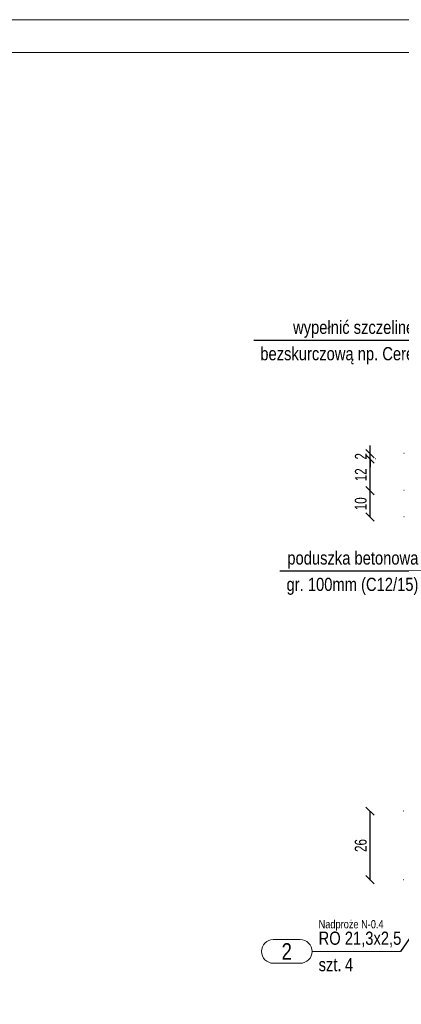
# Model space of a CAD drawing. Header units: millimetres. Extents: x 11149 to 111407, y -107619 to -23630.
# Tile 231 of 245: x 21122 to 21267, y -28733 to -28360. Entities that reach past the tile are written whole.
import ezdxf
from ezdxf.enums import TextEntityAlignment as Align

# ---------------------------------------------------------------- set-up
doc = ezdxf.new("R2010")
doc.units = ezdxf.units.MM
doc.header["$LTSCALE"] = 2
doc.linetypes.add('DOT', pattern=[6.35, 0, -6.35])
doc.layers.get('0').update_dxf_attribs({"plot": 0})
doc.layers.get('Defpoints').update_dxf_attribs({"color": 1})
for name, color, linetype, lineweight in [('e-cad_cienkie', 1, 'Continuous', 9), ('e-cad_opisy', 7, 'Continuous', 9), ('e-cad_wymiary', 4, 'Continuous', 9)]:
    doc.layers.add(name, color=color, linetype=linetype, lineweight=lineweight)
doc.layers.add('e-cad_rzutnie', color=61, linetype='Continuous', lineweight=9, plot=False)
doc.styles.add('e-cad_1', font='arial.ttf', dxfattribs={"width": 0.7})
doc.dimstyles.new('e-cad_1_25_[cm]', dxfattribs={"dimscale": 2.5, "dimtxt": 1.8, "dimasz": 1.25, "dimexe": 1.25, "dimexo": 0.625, "dimgap": 0.5, "dimtad": 1, "dimdec": 0, "dimrnd": 1, "dimzin": 1, "dimtxsty": 'e-cad_1', "dimblk": 'OBLIQUE', "dimcen": 2.5, "dimclrd": 256, "dimclre": 252, "dimclrt": 7, "dimadec": 0, "dimazin": 0, "dimtfac": 1, "dimtix": 1, "dimtmove": 2, "dimatfit": 3, "dimldrblk": 'NONE', "dimfxl": 60, "dimfxlon": 1, "dimarcsym": 0})

# ---------------------------------------------------------------- blocks, each defined once
blk = doc.blocks.new('A3_poziom')
for points in [[(0, 0), (420, 0), (420, 297), (0, 297)], [(30, 5), (415, 5), (415, 292), (30, 292)]]:
    blk.add_lwpolyline(points, close=True)
blk = doc.blocks.new('_OBLIQUE')
at = {"color": 0, "linetype": 'ByBlock', "lineweight": -2}
blk.add_line((-0.5, -0.5), (0.5, 0.5), dxfattribs=at)
blk = doc.blocks.new('*D1250')
at = {"layer": 'Defpoints', "color": 0, "ltscale": 0.5}
for p in [(21255.15, -28538.53), (21282.4, -28538.53), (21282.4, -28548.53)]:
    blk.add_point(p, dxfattribs=at)
at = {"layer": 'e-cad_wymiary', "color": 252, "linetype": 'DOT', "lineweight": -2}
for p, q in [((21280.83, -28538.53), (21252.03, -28538.53)), ((21280.83, -28548.53), (21252.03, -28548.53))]:
    blk.add_line(p, q, dxfattribs=at)
at = {"layer": 'e-cad_wymiary', "lineweight": -2}
blk.add_line((21255.15, -28548.53), (21255.15, -28538.53), dxfattribs=at)
at = {"layer": 'e-cad_wymiary', "lineweight": -2, "ltscale": 0.5, "xscale": 3.125, "yscale": 3.125, "zscale": 3.125}
for p, rotation in [((21255.15, -28538.53), 90), ((21255.15, -28548.53), 270)]:
    blk.add_blockref('_OBLIQUE', p, dxfattribs=dict(at, rotation=rotation))
at = {"layer": 'e-cad_wymiary', "color": 7, "ltscale": 0.5, "insert": (21251.61, -28543.53), "char_height": 4.5, "attachment_point": 5, "rotation": 90, "style": 'e-cad_1'}
blk.add_mtext('10', dxfattribs=at)
blk = doc.blocks.new('_None')
blk = doc.blocks.new('*D1251')
at = {"layer": 'Defpoints', "color": 0, "ltscale": 0.5}
for p in [(21255.15, -28526.53), (21284.4, -28526.53), (21282.4, -28538.53)]:
    blk.add_point(p, dxfattribs=at)
at = {"layer": 'e-cad_wymiary', "color": 252, "linetype": 'DOT', "lineweight": -2}
for p, q in [((21282.83, -28526.53), (21252.03, -28526.53)), ((21280.83, -28538.53), (21252.03, -28538.53))]:
    blk.add_line(p, q, dxfattribs=at)
at = {"layer": 'e-cad_wymiary', "lineweight": -2}
blk.add_line((21255.15, -28538.53), (21255.15, -28526.53), dxfattribs=at)
at = {"layer": 'e-cad_wymiary', "lineweight": -2, "ltscale": 0.5, "xscale": 3.125, "yscale": 3.125, "zscale": 3.125}
for p, rotation in [((21255.15, -28526.53), 90), ((21255.15, -28538.53), 270)]:
    blk.add_blockref('_OBLIQUE', p, dxfattribs=dict(at, rotation=rotation))
at = {"layer": 'e-cad_wymiary', "color": 7, "ltscale": 0.5, "insert": (21251.64, -28532.53), "char_height": 4.5, "attachment_point": 5, "rotation": 90, "style": 'e-cad_1'}
blk.add_mtext('12', dxfattribs=at)
blk = doc.blocks.new('*D1252')
at = {"layer": 'Defpoints', "color": 0, "ltscale": 0.5}
for p in [(21255.15, -28524.53), (21282.4, -28524.53), (21284.4, -28526.53)]:
    blk.add_point(p, dxfattribs=at)
at = {"layer": 'e-cad_wymiary', "lineweight": -2}
for p, q in [((21255.15, -28524.53), (21255.15, -28521.41)), ((21255.15, -28526.53), (21255.15, -28524.53)), ((21255.15, -28526.53), (21255.15, -28529.66))]:
    blk.add_line(p, q, dxfattribs=at)
at = {"layer": 'e-cad_wymiary', "color": 252, "linetype": 'DOT', "lineweight": -2}
for p, q in [((21280.83, -28524.53), (21252.03, -28524.53)), ((21282.83, -28526.53), (21252.03, -28526.53))]:
    blk.add_line(p, q, dxfattribs=at)
at = {"layer": 'e-cad_wymiary', "lineweight": -2, "ltscale": 0.5, "xscale": 3.125, "yscale": 3.125, "zscale": 3.125}
for p, rotation in [((21255.15, -28524.53), 270), ((21255.15, -28526.53), 90)]:
    blk.add_blockref('_OBLIQUE', p, dxfattribs=dict(at, rotation=rotation))
at = {"layer": 'e-cad_wymiary', "color": 7, "ltscale": 0.5, "insert": (21251.64, -28525.53), "char_height": 4.5, "attachment_point": 5, "rotation": 90, "style": 'e-cad_1'}
blk.add_mtext('2', dxfattribs=at)
blk = doc.blocks.new('*D1253')
at = {"layer": 'Defpoints', "color": 0, "ltscale": 0.5}
for p in [(21255.15, -28660.04), (21269.4, -28660.04), (21269.4, -28686.04)]:
    blk.add_point(p, dxfattribs=at)
at = {"layer": 'e-cad_wymiary', "color": 252, "linetype": 'DOT', "lineweight": -2}
for p, q in [((21267.83, -28660.04), (21252.03, -28660.04)), ((21267.83, -28686.04), (21252.03, -28686.04))]:
    blk.add_line(p, q, dxfattribs=at)
at = {"layer": 'e-cad_wymiary', "lineweight": -2}
blk.add_line((21255.15, -28686.04), (21255.15, -28660.04), dxfattribs=at)
at = {"layer": 'e-cad_wymiary', "lineweight": -2, "ltscale": 0.5, "xscale": 3.125, "yscale": 3.125, "zscale": 3.125}
for p, rotation in [((21255.15, -28660.04), 90), ((21255.15, -28686.04), 270)]:
    blk.add_blockref('_OBLIQUE', p, dxfattribs=dict(at, rotation=rotation))
at = {"layer": 'e-cad_wymiary', "color": 7, "ltscale": 0.5, "insert": (21251.61, -28673.04), "char_height": 4.5, "attachment_point": 5, "rotation": 90, "style": 'e-cad_1'}
blk.add_mtext('26', dxfattribs=at)
blk = doc.blocks.new('e-cad_StalOpis_2')
at = {"layer": 'e-cad_cienkie', "ltscale": 0.4}
blk.add_lwpolyline([(-14.87, 1.8), (-10.78, 1.8, -0.991311), (-10.78, -1.8), (-14.87, -1.8, -0.991311)], format="xyb", close=True, dxfattribs=at)
at = {"layer": 'e-cad_cienkie'}
blk.add_lwpolyline([(0, 0), (-9, 0)], dxfattribs=at)
at = {"layer": 'e-cad_opisy', "ltscale": 0.04, "style": 'e-cad_1', "width": 0.8}
for tag, p in [('PROFIL', (-8, 1)), ('s_2', (-8, -3)), ('ILOSC', (-4, -3))]:
    blk.add_attdef(tag, p, '', height=2, dxfattribs=at)
at = {"layer": 'e-cad_opisy', "ltscale": 0.04, "style": 'e-cad_1', "width": 0.95, "flags": 1}
blk.add_attdef('s_1', text='', height=2, dxfattribs=at).set_placement((30.3, 1), align=Align.CENTER)
at = {"layer": 'e-cad_opisy', "color": 9, "ltscale": 0.04, "style": 'e-cad_1', "width": 0.8}
blk.add_attdef('NR', text='', height=2.5, dxfattribs=at).set_placement((-12.83, 0), align=Align.MIDDLE_CENTER)
at = {"layer": 'e-cad_opisy', "ltscale": 0.04, "style": 'e-cad_1', "width": 0.8, "flags": 1}
for tag, p in [('MASA', (0, -15)), ('OBWOD', (0, -20)), ('GATUNEK_STALI', (0, -25))]:
    blk.add_attdef(tag, p, '', height=3, dxfattribs=at)
at = {"layer": 'e-cad_rzutnie', "ltscale": 0.04, "style": 'e-cad_1', "width": 0.8}
blk.add_attdef('POZYCJA', (-8, 3.5), '', height=1.25, dxfattribs=at)
at = {"layer": 'e-cad_rzutnie', "ltscale": 0.04, "style": 'e-cad_1', "width": 0.8, "flags": 1}
blk.add_attdef('DLUGOSC', text='', height=1.25, dxfattribs=at).set_placement((-12.83, -2.05), align=Align.TOP_CENTER)

msp = doc.modelspace()

# ---------------------------------------------------------------- linework, layer by layer
at = {"layer": 'e-cad_cienkie'}
msp.add_line((21255.62, -28713.18), (21266.62, -28713.18), dxfattribs=at)

# ---------------------------------------------------------------- block references
at = {"layer": 'e-cad_opisy', "ltscale": 0.02, "xscale": 2.5, "yscale": 2.5, "zscale": 2.5}
msp.add_blockref('A3_poziom', (20951.87, -29102.55), dxfattribs=at)
at = {"layer": 'e-cad_opisy', "ltscale": 0.5, "xscale": 2.5, "yscale": 2.5, "zscale": 2.5}
msp.add_blockref('e-cad_StalOpis_2', (21255.62, -28713.18), dxfattribs=at).add_auto_attribs({'NR': '2', 'PROFIL': 'RO 21,3x2,5', 'ILOSC': '4', 'POZYCJA': 'Nadproże N-0.4', 's_2': 'szt.'})

# ---------------------------------------------------------------- texts
at = {"layer": 'e-cad_opisy', "style": 'e-cad_1', "width": 0.8}
for s, p in [('wypełnić szczelinę zaprawą', (21225.94, -28479.14)), ('bezskurczową np. Ceresit CX 15', (21213.51, -28489.14)), ('poduszka betonowa', (21223.76, -28566.57)), ('gr. 100mm (C12/15)', (21223.47, -28576.57))]:
    msp.add_text(s, height=5, dxfattribs=at).set_placement(p)

# ---------------------------------------------------------------- dimensions: what is measured, and where the dimension line sits
at = {"layer": 'e-cad_wymiary'}
for base, p1, p2, picture, middle in [((21255.15, -28524.53), (21284.4, -28526.53), (21282.4, -28524.53), '*D1252', (21251.64, -28525.53)), ((21255.15, -28526.53), (21282.4, -28538.53), (21284.4, -28526.53), '*D1251', (21251.64, -28532.53)), ((21255.15, -28538.53), (21282.4, -28548.53), (21282.4, -28538.53), '*D1250', (21251.61, -28543.53)), ((21255.15, -28660.04), (21269.4, -28686.04), (21269.4, -28660.04), '*D1253', (21251.61, -28673.04))]:
    dim = msp.add_linear_dim(base=base, p1=p1, p2=p2, angle=90, dimstyle='e-cad_1_25_[cm]', dxfattribs=at)
    dim.commit()
    dim.dimension.update_dxf_attribs({"geometry": picture, "text_midpoint": middle})

# ---------------------------------------------------------------- leaders
at = {"layer": 'e-cad_cienkie', "has_arrowhead": 0}
for points in [[(21313.86, -28524.53), (21297.07, -28481.64), (21211.01, -28481.64)], [(21293.4, -28543.53), (21275.97, -28569.07), (21220.97, -28569.07)], [(21294.4, -28673.04), (21266.62, -28713.18)]]:
    msp.add_leader(points, dimstyle='e-cad_1_25_[cm]', override={"dimldrblk": 'None'}, dxfattribs=at)

doc.saveas('drawing.dxf')
